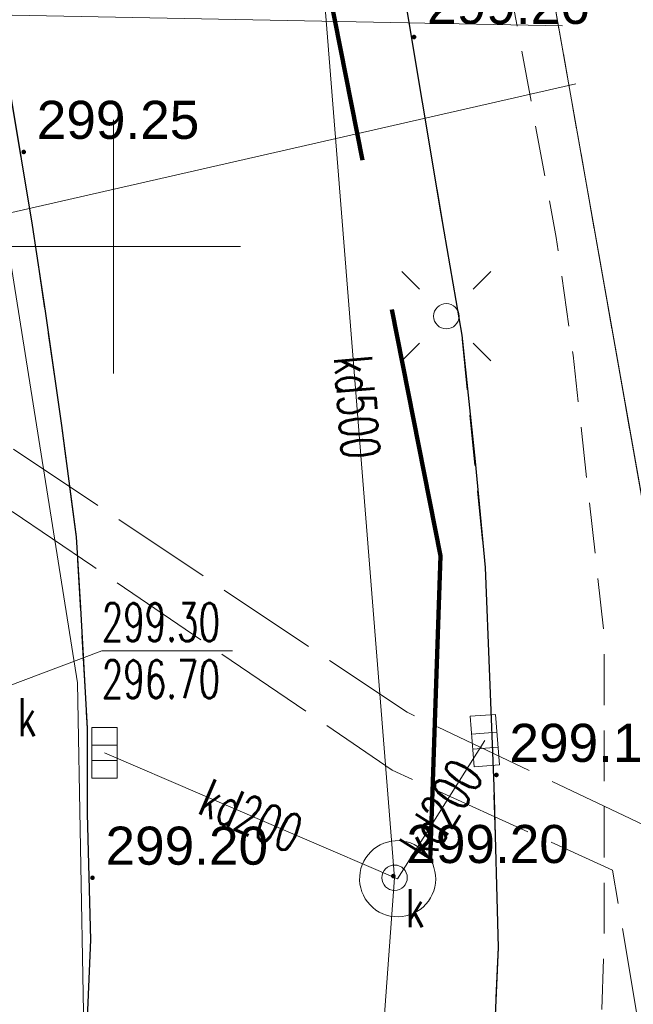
# Model space of a CAD drawing. Header units: metres. Extents: x 6567444 to 13135881, y 5574237 to 11149086.
# Tile 67 of 212: x 6567948 to 6567960, y 5574435 to 5574454. Entities that reach past the tile are written whole.
import ezdxf
from ezdxf.enums import TextEntityAlignment as Align

# ---------------------------------------------------------------- set-up
doc = ezdxf.new("R2010")
doc.units = ezdxf.units.M
for name, pattern in [('_MDCP$0$2.0_1.0', [3, 2, -1]), ('_MDCP$0$L_0_03', [1, 0.5, -0.5]), ('_MDCP$0$L_0_04', [1.5, 1, -0.5]), ('_MDCP$0$L_2_50', [2.5, 2, -0.5]), ('GE.I.6640.1.468.2024_MDCP_dodatkowe pomiary_12.03.2026$0$2.0_1.0', [3, 2, -1]), ('GE.I.6640.1.468.2024_MDCP_dodatkowe pomiary_12.03.2026$0$L_0_03', [1, 0.5, -0.5]), ('GE.I.6640.1.468.2024_MDCP_dodatkowe pomiary_12.03.2026$0$L_0_04', [1.5, 1, -0.5]), ('GE.I.6640.1.468.2024_MDCP_dodatkowe pomiary_12.03.2026$0$L_2_50', [2.5, 2, -0.5])]:
    doc.linetypes.add(name, pattern=pattern)
for name, color, linetype, lineweight in [('_MDCP$0$EGB_DzialkaEwidencyjna', 7, 'Continuous', 18), ('_MDCP$0$EGB_Klasouzytek', 92, 'Continuous', 18), ('_MDCP$0$EGB_KonturUzytkuGruntowego', 92, 'Continuous', 18), ('_MDCP$0$GES_InneUrzadzeniaTowarzyszace', 7, 'Continuous', 18), ('_MDCP$0$GES_InneUrzadzeniaTowarzyszace_P', 7, 'Continuous', 18), ('_MDCP$0$GES_PrzewodElektroenergetyczny_Projektowany', 7, 'Continuous', 18), ('_MDCP$0$GES_Rzedna', 7, 'Continuous', 18), ('_MDCP$0$GES_UrzadzeniaSiecElektroenergetyczna_P', 7, 'Continuous', 18), ('_MDCP$0$GES_UrzadzeniaSiecKanalizacyjna_P', 7, 'Continuous', 18), ('_MDCP$0$OT_Komunikacja', 7, 'Continuous', 18), ('_MDCP$0$OTRS', 7, 'Continuous', 13), ('_MDCP$0$OTRS_O', 7, 'Continuous', 20), ('_MDCP$0$Z_ZAKRES', 214, 'Continuous', 90), ('_MDCP$1$GES_PrzewodKanalizacyjny', 36, 'Continuous', 18), ('_MDCP$1$GES_PrzewodWodociagowy', 5, 'Continuous', 18), ('_MDCP$1$PARSI', 7, 'Continuous', 20), ('GE.I.6640.1.468.2024_MDCP_dodatkowe pomiary_12.03.2026$0$EGB_DzialkaEwidencyjna', 7, 'Continuous', 18), ('GE.I.6640.1.468.2024_MDCP_dodatkowe pomiary_12.03.2026$0$EGB_Klasouzytek', 92, 'Continuous', 18), ('GE.I.6640.1.468.2024_MDCP_dodatkowe pomiary_12.03.2026$0$EGB_KonturUzytkuGruntowego', 92, 'Continuous', 18), ('GE.I.6640.1.468.2024_MDCP_dodatkowe pomiary_12.03.2026$0$GES_InneUrzadzeniaTowarzyszace', 7, 'Continuous', 18), ('GE.I.6640.1.468.2024_MDCP_dodatkowe pomiary_12.03.2026$0$GES_InneUrzadzeniaTowarzyszace_P', 7, 'Continuous', 18), ('GE.I.6640.1.468.2024_MDCP_dodatkowe pomiary_12.03.2026$0$GES_PrzewodElektroenergetyczny_Projektowany', 7, 'Continuous', 18), ('GE.I.6640.1.468.2024_MDCP_dodatkowe pomiary_12.03.2026$0$GES_PrzewodKanalizacyjny', 36, 'Continuous', 18), ('GE.I.6640.1.468.2024_MDCP_dodatkowe pomiary_12.03.2026$0$GES_PrzewodWodociagowy', 5, 'Continuous', 18), ('GE.I.6640.1.468.2024_MDCP_dodatkowe pomiary_12.03.2026$0$GES_Rzedna', 7, 'Continuous', 18), ('GE.I.6640.1.468.2024_MDCP_dodatkowe pomiary_12.03.2026$0$GES_UrzadzeniaSiecElektroenergetyczna_P', 7, 'Continuous', 18), ('GE.I.6640.1.468.2024_MDCP_dodatkowe pomiary_12.03.2026$0$GES_UrzadzeniaSiecKanalizacyjna_P', 7, 'Continuous', 18), ('GE.I.6640.1.468.2024_MDCP_dodatkowe pomiary_12.03.2026$0$OT_Komunikacja', 7, 'Continuous', 18), ('GE.I.6640.1.468.2024_MDCP_dodatkowe pomiary_12.03.2026$0$OTRS', 7, 'Continuous', 13), ('GE.I.6640.1.468.2024_MDCP_dodatkowe pomiary_12.03.2026$0$OTRS_O', 7, 'Continuous', 20), ('GE.I.6640.1.468.2024_MDCP_dodatkowe pomiary_12.03.2026$0$PARSI', 7, 'Continuous', 20), ('GE.I.6640.1.468.2024_MDCP_dodatkowe pomiary_12.03.2026$0$Z_ZAKRES', 214, 'Continuous', 90)]:
    doc.layers.add(name, color=color, linetype=linetype, lineweight=lineweight)
doc.styles.add('_MDCP$0$BDOT', font='arial.ttf', dxfattribs={"width": 0.9})
doc.styles.add('_MDCP$0$STANDARD', font='simplex.shx')
doc.styles.add('GE.I.6640.1.468.2024_MDCP_dodatkowe pomiary_12.03.2026$0$BDOT', font='arial.ttf', dxfattribs={"width": 0.9})
doc.styles.add('GE.I.6640.1.468.2024_MDCP_dodatkowe pomiary_12.03.2026$0$STANDARD', font='simplex.shx')

# ---------------------------------------------------------------- blocks, each defined once
blk = doc.blocks.new('_MDCP$0$other_SUPW_O')
at = {"color": 0, "linetype": 'Continuous', "lineweight": 18}
blk.add_circle((0, 0), 0.5, dxfattribs=at)
blk = doc.blocks.new('_MDCP$0$other_SUEO')
at = {"color": 0, "linetype": 'Continuous', "lineweight": 18, "flags": 128}
for points in [[(-1.06, 1.06), (-1.76, 1.76)], [(1.76, 1.76), (1.06, 1.06)], [(-1.74, -1.74), (-1.06, -1.06)], [(1.06, -1.06), (1.76, -1.76)]]:
    blk.add_lwpolyline(points, dxfattribs=at)
at = {"color": 0, "linetype": 'Continuous', "lineweight": 18}
blk.add_circle((0, 0), 0.5, dxfattribs=at)
blk = doc.blocks.new('_MDCP$0$other_SUKK')
at = {"color": 0, "linetype": 'Continuous', "lineweight": 18, "flags": 128}
blk.add_lwpolyline([(1, 0.5), (1, -0.5), (-1, -0.5), (-1, 0.5), (1, 0.5)], close=True, dxfattribs=at)
for points in [[(-0.3, 0.5), (-0.3, -0.5)], [(0.3, 0.5), (0.3, -0.5)]]:
    blk.add_lwpolyline(points, dxfattribs=at)
blk = doc.blocks.new('_MDCP$0$OTRS')
at = {"layer": '_MDCP$0$OTRS', "color": 0, "lineweight": -3, "const_width": 0.09}
blk.add_lwpolyline([(-0.045, 0, 1), (0.045, 0, 1)], format="xyb", close=True, dxfattribs=at)
at = {"layer": '_MDCP$0$OTRS_O', "color": 0, "style": '_MDCP$0$BDOT'}
blk.add_attdef('RZEDNA', (0.514, 0.515), '', height=1.5, dxfattribs=at)
blk = doc.blocks.new('_MDCP$1$mzsk')
at = {"layer": '_MDCP$1$PARSI', "color": 0}
for p, q in [((0, -5), (0, 5)), ((5, 0), (-5, 0))]:
    blk.add_line(p, q, dxfattribs=at)
blk = doc.blocks.new('_MDCP')
at = {"layer": '_MDCP$0$EGB_DzialkaEwidencyjna', "linetype": 'CONTINUOUS', "lineweight": 18}
for p, q in [((6567870.09, 5574563.29), (6567937.22, 5574576.21)), ((6567937.22, 5574576.21), (6567953.2, 5574485.85)), ((6567921.55, 5574569.11), (6567849.51, 5574552.26)), ((6567946.41, 5574443.1), (6567921.55, 5574569.11)), ((6567848.19, 5574557.83), (6567870.09, 5574563.29)), ((6567849.51, 5574552.26), (6567848.19, 5574557.83)), ((6567953.2, 5574485.85), (6567954.34, 5574479.4)), ((6567954.34, 5574479.4), (6567964.63, 5574421.22)), ((6567945.87, 5574426.93), (6567946.41, 5574443.1)), ((6567941.78, 5574411.28), (6567945.87, 5574426.93)), ((6567964.63, 5574421.22), (6567961.98, 5574385.01)), ((6567926.87, 5574389.48), (6567941.78, 5574411.28)), ((6567903.73, 5574376.76), (6567926.87, 5574389.48)), ((6567961.98, 5574385.01), (6567940.38, 5574379.35)), ((6567940.38, 5574379.35), (6567927.03, 5574350.99)), ((6567864.17, 5574367.81), (6567903.73, 5574376.76)), ((6567869.98, 5574345.11), (6567864.17, 5574367.81)), ((6567921.32, 5574359.06), (6567869.98, 5574345.11)), ((6567923.464, 5574348.631), (6567921.32, 5574359.06)), ((6567927.03, 5574350.99), (6567923.464, 5574348.631))]:
    blk.add_line(p, q, dxfattribs=at)
at = {"layer": '_MDCP$0$EGB_Klasouzytek', "lineweight": 18}
blk.add_lwpolyline([(6567937.22, 5574576.21), (6567953.2, 5574485.85), (6567954.34, 5574479.4), (6567964.63, 5574421.22), (6567961.98, 5574385.01), (6567940.38, 5574379.35), (6567928.595, 5574354.314)], dxfattribs=at)
at = {"layer": '_MDCP$0$EGB_KonturUzytkuGruntowego', "linetype": '_MDCP$0$L_0_03', "lineweight": 18}
blk.add_lwpolyline([(6567953.2, 5574485.85), (6567954.34, 5574479.4), (6567964.63, 5574421.22), (6567961.98, 5574385.01), (6567940.38, 5574379.35), (6567928.595, 5574354.314)], dxfattribs=at)
at = {"layer": '_MDCP$0$GES_InneUrzadzeniaTowarzyszace', "color": 36, "linetype": 'Continuous', "lineweight": 18, "flags": 128}
blk.add_lwpolyline([(6567955.532, 5574436.803), (6567955.456, 5574436.814), (6567955.381, 5574436.833), (6567955.308, 5574436.859), (6567955.239, 5574436.893), (6567955.173, 5574436.934), (6567955.112, 5574436.981), (6567955.056, 5574437.034), (6567955.006, 5574437.092), (6567954.962, 5574437.156), (6567954.925, 5574437.224), (6567954.895, 5574437.295), (6567954.872, 5574437.369), (6567954.858, 5574437.444), (6567954.851, 5574437.521), (6567954.852, 5574437.599), (6567954.861, 5574437.675), (6567954.877, 5574437.751), (6567954.902, 5574437.824), (6567954.934, 5574437.894), (6567954.972, 5574437.961), (6567955.018, 5574438.023), (6567955.07, 5574438.081), (6567955.127, 5574438.132), (6567955.189, 5574438.178), (6567955.256, 5574438.217), (6567955.326, 5574438.249), (6567955.4, 5574438.273), (6567955.475, 5574438.29), (6567955.552, 5574438.299), (6567955.629, 5574438.3), (6567955.706, 5574438.293), (6567955.782, 5574438.278), (6567955.856, 5574438.255), (6567955.927, 5574438.225), (6567955.994, 5574438.188), (6567956.058, 5574438.144), (6567956.117, 5574438.094), (6567956.17, 5574438.038), (6567956.217, 5574437.977), (6567956.257, 5574437.911), (6567956.291, 5574437.842), (6567956.317, 5574437.769), (6567956.336, 5574437.694), (6567956.347, 5574437.618), (6567956.35, 5574437.541), (6567956.345, 5574437.464), (6567956.332, 5574437.387), (6567956.311, 5574437.313), (6567956.283, 5574437.241), (6567956.248, 5574437.172), (6567956.206, 5574437.108), (6567956.157, 5574437.048), (6567956.102, 5574436.993), (6567956.042, 5574436.945), (6567955.978, 5574436.902), (6567955.909, 5574436.867), (6567955.837, 5574436.839), (6567955.763, 5574436.818), (6567955.687, 5574436.805), (6567955.61, 5574436.8)], close=True, dxfattribs=at)
at = {"layer": '_MDCP$0$GES_PrzewodElektroenergetyczny_Projektowany', "color": 1, "linetype": '_MDCP$0$L_2_50', "lineweight": 18, "flags": 128}
for points in [[(6567968.757, 5574418.447), (6567965.79, 5574417.788), (6567964.269, 5574419.682), (6567962.444, 5574428.423), (6567960.927, 5574438.382), (6567955.785, 5574440.828), (6567943.735, 5574448.879), (6567937.061, 5574453.287), (6567929.241, 5574458.206), (6567924.301, 5574460.739), (6567918.598, 5574463.02), (6567911.377, 5574464.921), (6567904.643, 5574465.783), (6567895.738, 5574466.364), (6567887.791, 5574468.949), (6567886.282, 5574470.192), (6567885.356, 5574472.785), (6567880.925, 5574493.141), (6567879.016, 5574496.438), (6567878.444, 5574499.11), (6567874.34, 5574499.268), (6567872.908, 5574505.876), (6567870.567, 5574509.67), (6567868.305, 5574511.329), (6567862.172, 5574511.906), (6567852.994, 5574510.772), (6567850.203, 5574522.019), (6567848.1, 5574529.505), (6567843.148, 5574549.062), (6567840.304, 5574561.676)], [(6567969.013, 5574417.508), (6567965.67, 5574416.775), (6567965.136, 5574416.988), (6567963.338, 5574419.374), (6567961.4, 5574428.408), (6567959.839, 5574437.722), (6567955.495, 5574439.686), (6567949.589, 5574443.706), (6567943.221, 5574448.01), (6567937.351, 5574451.781), (6567931.445, 5574455.553), (6567928.35, 5574457.367), (6567924.259, 5574459.573), (6567918.175, 5574462.063), (6567911.487, 5574463.842), (6567904.656, 5574464.624), (6567895.691, 5574465.123), (6567890.711, 5574466.83), (6567887.509, 5574467.826), (6567885.41, 5574469.356), (6567884.058, 5574472.665), (6567883.631, 5574475.084), (6567882.172, 5574482.199), (6567880.002, 5574492.125), (6567879.789, 5574492.837), (6567878.117, 5574495.647), (6567877.606, 5574498.034), (6567873.799, 5574498.12), (6567873.492, 5574498.529), (6567871.962, 5574505.181), (6567869.85, 5574508.829), (6567867.823, 5574510.339), (6567862.143, 5574510.874), (6567852.516, 5574509.777), (6567850.708, 5574516.687), (6567849.134, 5574522.547)]]:
    blk.add_lwpolyline(points, dxfattribs=at)
at = {"layer": '_MDCP$0$GES_Rzedna', "color": 7, "linetype": 'Continuous', "lineweight": 13, "flags": 128}
blk.add_lwpolyline([(6567952.344, 5574442.041), (6567949.766, 5574442.041), (6567947.87, 5574441.32)], dxfattribs=at)
at = {"layer": '_MDCP$0$OT_Komunikacja', "color": 7, "linetype": 'Continuous', "lineweight": 25, "flags": 128}
for points in [[(6567955.717, 5574455.051), (6567956.455, 5574450.647), (6567956.865, 5574448.256), (6567957.127, 5574445.77), (6567957.326, 5574443.683), (6567957.494, 5574439.375), (6567957.584, 5574436.196), (6567957.448, 5574433.219), (6567957.291, 5574430.461), (6567957.102, 5574428.646), (6567956.882, 5574426.779), (6567956.525, 5574424.251), (6567956.001, 5574421.378), (6567955.634, 5574419.668), (6567954.863, 5574416.361), (6567954.391, 5574414.651)], [(6567947.515, 5574455.698), (6567948.396, 5574450.424), (6567948.648, 5574448.732), (6567948.975, 5574446.476), (6567949.265, 5574444.281), (6567949.349, 5574442.886), (6567949.478, 5574440.508), (6567949.478, 5574438.827), (6567949.548, 5574436.345), (6567949.466, 5574434.494), (6567949.331, 5574431.506), (6567949.013, 5574428.567), (6567948.397, 5574424.452), (6567947.845, 5574421.592), (6567946.958, 5574417.848), (6567946.194, 5574415.206), (6567944.955, 5574411.463)]]:
    blk.add_lwpolyline(points, dxfattribs=at)
at = {"layer": '_MDCP$0$OT_Komunikacja', "color": 7, "linetype": '_MDCP$0$L_0_04', "lineweight": 18, "flags": 128}
for points in [[(6567947.515, 5574455.698), (6567948.396, 5574450.424), (6567948.648, 5574448.732), (6567948.975, 5574446.476), (6567949.265, 5574444.281), (6567949.478, 5574440.508), (6567949.478, 5574438.827), (6567949.548, 5574436.345), (6567949.466, 5574434.494), (6567949.331, 5574431.506), (6567949.013, 5574428.567), (6567948.397, 5574424.452), (6567947.845, 5574421.592), (6567946.958, 5574417.848), (6567946.194, 5574415.206), (6567944.955, 5574411.463), (6567944.22, 5574409.565), (6567943.335, 5574407.431), (6567941.896, 5574404.446), (6567940.723, 5574402.331), (6567939.781, 5574400.677), (6567938.516, 5574398.665), (6567936.744, 5574396.084), (6567934.465, 5574393.243), (6567932.327, 5574390.844), (6567928.971, 5574387.543), (6567926.7, 5574385.54), (6567925.032, 5574384.195), (6567923.337, 5574382.935), (6567920.797, 5574381.179), (6567917.606, 5574379.366), (6567914.527, 5574377.737), (6567911.816, 5574376.502), (6567909.558, 5574375.579), (6567907.269, 5574374.816), (6567903.606, 5574373.672), (6567899.382, 5574372.528), (6567894.891, 5574371.274), (6567878.894, 5574366.917), (6567867.949, 5574363.87), (6567863.154, 5574362.61), (6567857.11, 5574361.35), (6567856.863, 5574364.456), (6567856.582, 5574368.039), (6567856.09, 5574372.83), (6567857, 5574372.9), (6567856.31, 5574378.9), (6567855.79, 5574382.87), (6567855.18, 5574386.83), (6567854.51, 5574390.76), (6567853.78, 5574394.71), (6567853.05, 5574398.63), (6567852.19, 5574402.6), (6567849.76, 5574413.26), (6567849.89, 5574414.22), (6567851.83, 5574414.67), (6567851.37, 5574416.66), (6567854.58, 5574417.42), (6567850.88, 5574432.39), (6567845.96, 5574431.22), (6567840.92, 5574450.67), (6567838.96, 5574456.25), (6567831.07, 5574490.06), (6567830.27, 5574495.98), (6567829, 5574501.83), (6567827.92, 5574506.7), (6567826.86, 5574511.56), (6567826.08, 5574515.52), (6567825.4, 5574519.47), (6567824.95, 5574522.44), (6567824.5, 5574526.43), (6567824.25, 5574529.43), (6567824.08, 5574532.42), (6567824.01, 5574536.4), (6567824.25, 5574539.41), (6567825.44, 5574545.29), (6567826.09, 5574547.18), (6567826.92, 5574548.98), (6567827.87, 5574550.71), (6567829, 5574552.37), (6567849.24, 5574556.86), (6567847.84, 5574562.43), (6567850.42, 5574563.07), (6567851, 5574562.82), (6567857.08, 5574558.64), (6567878.36, 5574563.51), (6567907.32, 5574570.28), (6567907.73, 5574567.88), (6567878.94, 5574561.2), (6567857.62, 5574556.33), (6567833.07, 5574550.68), (6567832.17, 5574550.48), (6567830.79, 5574549.8), (6567829.67, 5574548.79), (6567828.68, 5574547.02), (6567827.68, 5574544.22), (6567827.06, 5574541.37), (6567826.61, 5574538.33), (6567826.47, 5574535.3), (6567826.62, 5574531.27), (6567826.93, 5574527.32), (6567827.29, 5574523.8), (6567827.81, 5574520.34), (6567828.64, 5574515.44), (6567829.22, 5574512.47), (6567831.34, 5574502.7), (6567832, 5574502.04), (6567832.86, 5574501.86), (6567835.48, 5574490.39), (6567838.69, 5574476.72), (6567840.94, 5574477.22), (6567842.1, 5574472.29), (6567839.84, 5574471.76), (6567843.24, 5574457.14), (6567846.41, 5574443.89), (6567846.82, 5574442.27), (6567847.04, 5574441.61), (6567847.42, 5574441.08), (6567847.97, 5574440.71), (6567848.63, 5574440.56), (6567849.32, 5574440.61), (6567851.19, 5574441.04), (6567854.02, 5574429.39), (6567857.72, 5574414.07), (6567855.38, 5574413.53), (6567854.43, 5574412.7), (6567853.63, 5574411.68), (6567853.17, 5574410.72), (6567853.12, 5574409.71), (6567854.26, 5574404.84), (6567855.51, 5574399), (6567857.01, 5574391.2), (6567857.79, 5574386.18), (6567858.35, 5574382.21), (6567859.02, 5574377.27), (6567859.909, 5574368.887), (6567860.055, 5574367.78), (6567860.402, 5574366.895), (6567861.348, 5574365.757), (6567862.743, 5574365.112), (6567863.812, 5574364.983), (6567864.873, 5574365.082), (6567875.385, 5574368.045), (6567887.169, 5574371.344), (6567894.86, 5574373.433), (6567904.193, 5574375.979), (6567909.986, 5574377.842), (6567913.714, 5574379.575), (6567916.29, 5574380.93), (6567919.833, 5574382.929), (6567921.94, 5574384.465), (6567924.837, 5574386.597), (6567926.974, 5574388.488), (6567928.91, 5574390.273), (6567932.797, 5574394.443), (6567936.263, 5574399.014), (6567938.789, 5574403.047), (6567940.719, 5574406.619), (6567942.6, 5574410.97), (6567944.237, 5574415.951), (6567945.095, 5574418.932), (6567946.005, 5574422.667), (6567946.916, 5574428.255), (6567947.357, 5574433.537), (6567947.446, 5574438.626), (6567947.184, 5574444.294), (6567946.685, 5574448.233), (6567946.054, 5574452.175), (6567945.029, 5574458.386), (6567942.856, 5574469.729), (6567945.871, 5574465.435)], [(6567954.89, 5574468.512), (6567956.089, 5574463.26), (6567957.252, 5574458.143), (6567957.794, 5574455.218), (6567958.727, 5574450.183), (6567959.058, 5574447.861), (6567959.67, 5574442.376), (6567959.67, 5574436.486), (6567959.545, 5574431.99), (6567959.099, 5574427.014), (6567958.044, 5574420.969), (6567957.324, 5574417.445), (6567956.07, 5574412.854), (6567954.526, 5574407.996), (6567952.42, 5574402.809), (6567950.598, 5574398.897), (6567948.007, 5574394.119), (6567947.234, 5574392.908), (6567943.824, 5574387.695), (6567941.21, 5574384.2), (6567938.511, 5574380.967), (6567935.556, 5574377.712), (6567933.248, 5574375.394), (6567930.983, 5574373.286), (6567929, 5574371.503), (6567927.008, 5574369.919), (6567923.991, 5574367.643), (6567920.708, 5574365.356), (6567918.61, 5574364.087), (6567916.996, 5574363.184), (6567918.799, 5574366.142), (6567919.163, 5574366.875), (6567920.178, 5574367.514), (6567924.721, 5574370.845), (6567927.159, 5574372.769), (6567929.626, 5574374.868), (6567932.034, 5574377.144), (6567934.651, 5574379.867), (6567936.766, 5574382.158), (6567938.499, 5574384.155), (6567939.717, 5574385.726), (6567941.714, 5574388.428), (6567943.667, 5574391.188), (6567945.062, 5574393.494), (6567946.829, 5574396.401), (6567947.856, 5574398.247), (6567949.105, 5574400.712), (6567950.226, 5574403.154), (6567951.475, 5574406.082), (6567953.08, 5574410.424), (6567953.824, 5574412.7), (6567954.863, 5574416.361), (6567955.634, 5574419.668), (6567956.001, 5574421.378), (6567956.525, 5574424.251), (6567956.882, 5574426.779), (6567957.102, 5574428.646), (6567957.291, 5574430.461), (6567957.448, 5574433.219), (6567957.584, 5574436.196), (6567957.494, 5574439.375), (6567957.326, 5574443.683), (6567956.865, 5574448.256), (6567955.717, 5574455.051), (6567954.618, 5574460.152), (6567953.982, 5574463.046), (6567953.196, 5574466.527), (6567952.865, 5574468.02), (6567953.104, 5574468.962), (6567953.7, 5574470.618), (6567954.406, 5574471.956), (6567954.979, 5574472.711), (6567955.47, 5574473.02), (6567955.795, 5574470.584)]]:
    blk.add_lwpolyline(points, close=True, dxfattribs=at)
at = {"layer": '_MDCP$0$Z_ZAKRES', "linetype": '_MDCP$0$2.0_1.0', "lineweight": 140, "ltscale": 3}
blk.add_lwpolyline([(6567820.407, 5574555.719), (6567847.232, 5574561.997), (6567929.356, 5574581.206), (6567956.443, 5574443.911), (6567955.827, 5574425.481), (6567951.015, 5574407.07), (6567933.777, 5574381.866), (6567907.312, 5574367.318), (6567855.739, 5574355.65), (6567852.582, 5574378.747), (6567848.105, 5574411.572), (6567841.693, 5574438.994), (6567818.946, 5574517.253)], close=True, dxfattribs=at)
at = {"layer": '_MDCP$1$GES_PrzewodKanalizacyjny', "color": 36, "linetype": 'Continuous', "lineweight": 18, "flags": 128}
for points in [[(6567955.54, 5574437.57), (6567954.06, 5574456.11)], [(6567957.32, 5574440.27), (6567955.6, 5574437.55)], [(6567949.82, 5574440.03), (6567955.6, 5574437.55)], [(6567954.89, 5574428.69), (6567955.54, 5574437.57)]]:
    blk.add_lwpolyline(points, dxfattribs=at)
at = {"layer": '_MDCP$1$GES_PrzewodWodociagowy', "color": 5, "linetype": 'Continuous', "lineweight": 18, "flags": 128}
for points in [[(6567864.76, 5574364.5), (6567865.26, 5574364.62), (6567879.87, 5574368.83), (6567891.58, 5574371.22), (6567903.6, 5574374.16), (6567920.8, 5574381.71), (6567923.69, 5574383.53), (6567926.2, 5574385.12), (6567936.27, 5574396.34), (6567944.17, 5574409.92), (6567946.48, 5574417.99), (6567947.71, 5574422.27), (6567948.92, 5574431.23), (6567949.41, 5574434.92), (6567949.29, 5574441.41), (6567946.5, 5574458.89), (6567955.88, 5574460.77), (6567952.53, 5574481.02), (6567952.22, 5574482.27), (6567948.28, 5574498.02), (6567947.93, 5574497.92), (6567937.17, 5574495.79)], [(6567864.76, 5574364.5), (6567865.26, 5574364.62), (6567879.87, 5574368.83), (6567891.58, 5574371.22), (6567903.6, 5574374.16), (6567920.8, 5574381.71), (6567923.69, 5574383.53), (6567926.2, 5574385.12), (6567936.27, 5574396.34), (6567944.17, 5574409.92), (6567946.48, 5574417.99), (6567947.71, 5574422.27), (6567948.92, 5574431.23), (6567949.41, 5574434.92), (6567949.29, 5574441.41), (6567946.5, 5574458.89), (6567955.88, 5574460.77), (6567952.53, 5574481.02), (6567952.22, 5574482.27), (6567948.28, 5574498.02), (6567947.93, 5574497.92), (6567937.17, 5574495.79)], [(6567911.585, 5574448.06), (6567940.177, 5574448.89), (6567959.112, 5574453.209)]]:
    blk.add_lwpolyline(points, dxfattribs=at)
at = {"layer": '_MDCP$1$GES_PrzewodWodociagowy', "color": 5, "linetype": 'Continuous', "lineweight": 18}
blk.add_lwpolyline([(6567818.054, 5574440.375), (6567892.06, 5574455.65), (6567958.853, 5574454.349)], dxfattribs=at)
at = {"layer": '_MDCP$0$GES_InneUrzadzeniaTowarzyszace_P', "linetype": 'Continuous', "xscale": 0.5, "yscale": 0.5, "zscale": 0.5}
blk.add_blockref('_MDCP$0$other_SUPW_O', (6567955.54, 5574437.57), dxfattribs=at)
at = {"layer": '_MDCP$0$GES_UrzadzeniaSiecElektroenergetyczna_P', "linetype": 'Continuous', "xscale": 0.5, "yscale": 0.5, "zscale": 0.5}
blk.add_blockref('_MDCP$0$other_SUEO', (6567956.56, 5574448.63), dxfattribs=at)
at = {"layer": '_MDCP$0$GES_UrzadzeniaSiecKanalizacyjna_P', "color": 36, "linetype": 'Continuous', "xscale": 0.5, "yscale": 0.5, "zscale": 0.5}
for p, rotation in [((6567957.32, 5574440.27), 94.37843984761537), ((6567949.82, 5574440.03), 270)]:
    blk.add_blockref('_MDCP$0$other_SUKK', p, dxfattribs=dict(at, rotation=rotation))
at = {"layer": '_MDCP$0$OTRS', "xscale": 0.5, "yscale": 0.5, "zscale": 0.5}
for p, values in [((6567955.925, 5574454.129, 299.263), {'RZEDNA': '299.26'}), ((6567948.229, 5574451.865, 299.249), {'RZEDNA': '299.25'}), ((6567957.548, 5574439.594, 299.188), {'RZEDNA': '299.19'}), ((6567949.584, 5574437.569, 299.2), {'RZEDNA': '299.20'}), ((6567955.515, 5574437.602, 299.201), {'RZEDNA': '299.20'})]:
    blk.add_blockref('_MDCP$0$OTRS', p, dxfattribs=at).add_auto_attribs(values)
at = {"layer": '_MDCP$1$PARSI', "xscale": 0.5, "yscale": 0.5, "zscale": 0.5, "rotation": 1.16962990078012e-09}
blk.add_blockref('_MDCP$1$mzsk', (6567950, 5574450), dxfattribs=at)
at = {"layer": '_MDCP$0$GES_InneUrzadzeniaTowarzyszace_P', "color": 7, "lineweight": 15, "style": '_MDCP$0$STANDARD', "width": 0.66}
for p in [(6567948.115, 5574441.105), (6567955.765, 5574437.345)]:
    blk.add_text('k', height=0.75, dxfattribs=at).set_placement(p, align=Align.TOP_LEFT)
at = {"layer": '_MDCP$0$GES_Rzedna', "color": 36, "lineweight": 15, "style": '_MDCP$0$STANDARD', "width": 0.66}
for s, p in [('299.30', (6567949.766, 5574442.979)), ('296.70', (6567949.766, 5574441.854))]:
    blk.add_text(s, height=0.75, dxfattribs=at).set_placement(p, align=Align.TOP_LEFT)
at = {"layer": '_MDCP$1$GES_PrzewodKanalizacyjny', "color": 36, "lineweight": 15, "style": '_MDCP$0$STANDARD', "width": 0.66}
for s, rotation, p in [('kd500', -85.4, (6567954.8, 5574446.84)), ('kd200', -302.3, (6567956.46, 5574438.91)), ('kd200', -23.2, (6567952.71, 5574438.79))]:
    blk.add_text(s, height=0.75, rotation=rotation, dxfattribs=at).set_placement(p, align=Align.MIDDLE_CENTER)
blk = doc.blocks.new('GE.I.6640.1.468.2024_MDCP_dodatkowe pomiary_12.03.2026$0$other_SUPW_O')
at = {"color": 0, "linetype": 'Continuous', "lineweight": 18}
blk.add_circle((0, 0), 0.5, dxfattribs=at)
blk = doc.blocks.new('GE.I.6640.1.468.2024_MDCP_dodatkowe pomiary_12.03.2026$0$other_SUEO')
at = {"color": 0, "linetype": 'Continuous', "lineweight": 18, "flags": 128}
for points in [[(-1.06, 1.06), (-1.76, 1.76)], [(1.76, 1.76), (1.06, 1.06)], [(-1.74, -1.74), (-1.06, -1.06)], [(1.06, -1.06), (1.76, -1.76)]]:
    blk.add_lwpolyline(points, dxfattribs=at)
at = {"color": 0, "linetype": 'Continuous', "lineweight": 18}
blk.add_circle((0, 0), 0.5, dxfattribs=at)
blk = doc.blocks.new('GE.I.6640.1.468.2024_MDCP_dodatkowe pomiary_12.03.2026$0$other_SUKK')
at = {"color": 0, "linetype": 'Continuous', "lineweight": 18, "flags": 128}
blk.add_lwpolyline([(1, 0.5), (1, -0.5), (-1, -0.5), (-1, 0.5), (1, 0.5)], close=True, dxfattribs=at)
for points in [[(-0.3, 0.5), (-0.3, -0.5)], [(0.3, 0.5), (0.3, -0.5)]]:
    blk.add_lwpolyline(points, dxfattribs=at)
blk = doc.blocks.new('GE.I.6640.1.468.2024_MDCP_dodatkowe pomiary_12.03.2026$0$OTRS')
at = {"layer": 'GE.I.6640.1.468.2024_MDCP_dodatkowe pomiary_12.03.2026$0$OTRS', "color": 0, "lineweight": -3, "const_width": 0.09}
blk.add_lwpolyline([(-0.045, 0, 1), (0.045, 0, 1)], format="xyb", close=True, dxfattribs=at)
at = {"layer": 'GE.I.6640.1.468.2024_MDCP_dodatkowe pomiary_12.03.2026$0$OTRS_O', "color": 0, "style": 'GE.I.6640.1.468.2024_MDCP_dodatkowe pomiary_12.03.2026$0$BDOT'}
blk.add_attdef('RZEDNA', (0.514, 0.515), '', height=1.5, dxfattribs=at)
blk = doc.blocks.new('GE.I.6640.1.468.2024_MDCP_dodatkowe pomiary_12.03.2026$0$mzsk')
at = {"layer": 'GE.I.6640.1.468.2024_MDCP_dodatkowe pomiary_12.03.2026$0$PARSI', "color": 0}
for p, q in [((0, -5), (0, 5)), ((5, 0), (-5, 0))]:
    blk.add_line(p, q, dxfattribs=at)
blk = doc.blocks.new('GE.I.6640.1.468.2024_MDCP_dodatkowe pomiary_12.03.2026')
at = {"layer": 'GE.I.6640.1.468.2024_MDCP_dodatkowe pomiary_12.03.2026$0$EGB_DzialkaEwidencyjna', "linetype": 'CONTINUOUS', "lineweight": 18}
for p, q in [((6567870.09, 5574563.29), (6567937.22, 5574576.21)), ((6567937.22, 5574576.21), (6567953.2, 5574485.85)), ((6567921.55, 5574569.11), (6567849.51, 5574552.26)), ((6567946.41, 5574443.1), (6567921.55, 5574569.11)), ((6567848.19, 5574557.83), (6567870.09, 5574563.29)), ((6567849.51, 5574552.26), (6567848.19, 5574557.83)), ((6567953.2, 5574485.85), (6567954.34, 5574479.4)), ((6567954.34, 5574479.4), (6567964.63, 5574421.22)), ((6567945.87, 5574426.93), (6567946.41, 5574443.1)), ((6567941.78, 5574411.28), (6567945.87, 5574426.93)), ((6567964.63, 5574421.22), (6567961.98, 5574385.01)), ((6567926.87, 5574389.48), (6567941.78, 5574411.28)), ((6567903.73, 5574376.76), (6567926.87, 5574389.48)), ((6567961.98, 5574385.01), (6567940.38, 5574379.35)), ((6567940.38, 5574379.35), (6567927.03, 5574350.99)), ((6567864.17, 5574367.81), (6567903.73, 5574376.76)), ((6567869.98, 5574345.11), (6567864.17, 5574367.81)), ((6567921.32, 5574359.06), (6567869.98, 5574345.11)), ((6567923.464, 5574348.631), (6567921.32, 5574359.06)), ((6567927.03, 5574350.99), (6567923.464, 5574348.631))]:
    blk.add_line(p, q, dxfattribs=at)
at = {"layer": 'GE.I.6640.1.468.2024_MDCP_dodatkowe pomiary_12.03.2026$0$EGB_Klasouzytek', "lineweight": 18}
blk.add_lwpolyline([(6567937.22, 5574576.21), (6567953.2, 5574485.85), (6567954.34, 5574479.4), (6567964.63, 5574421.22), (6567961.98, 5574385.01), (6567940.38, 5574379.35), (6567928.595, 5574354.314)], dxfattribs=at)
at = {"layer": 'GE.I.6640.1.468.2024_MDCP_dodatkowe pomiary_12.03.2026$0$EGB_KonturUzytkuGruntowego', "linetype": 'GE.I.6640.1.468.2024_MDCP_dodatkowe pomiary_12.03.2026$0$L_0_03', "lineweight": 18}
blk.add_lwpolyline([(6567953.2, 5574485.85), (6567954.34, 5574479.4), (6567964.63, 5574421.22), (6567961.98, 5574385.01), (6567940.38, 5574379.35), (6567928.595, 5574354.314)], dxfattribs=at)
at = {"layer": 'GE.I.6640.1.468.2024_MDCP_dodatkowe pomiary_12.03.2026$0$GES_InneUrzadzeniaTowarzyszace', "color": 36, "linetype": 'Continuous', "lineweight": 18, "flags": 128}
blk.add_lwpolyline([(6567955.532, 5574436.803), (6567955.456, 5574436.814), (6567955.381, 5574436.833), (6567955.308, 5574436.859), (6567955.239, 5574436.893), (6567955.173, 5574436.934), (6567955.112, 5574436.981), (6567955.056, 5574437.034), (6567955.006, 5574437.092), (6567954.962, 5574437.156), (6567954.925, 5574437.224), (6567954.895, 5574437.295), (6567954.872, 5574437.369), (6567954.858, 5574437.444), (6567954.851, 5574437.521), (6567954.852, 5574437.599), (6567954.861, 5574437.675), (6567954.877, 5574437.751), (6567954.902, 5574437.824), (6567954.934, 5574437.894), (6567954.972, 5574437.961), (6567955.018, 5574438.023), (6567955.07, 5574438.081), (6567955.127, 5574438.132), (6567955.189, 5574438.178), (6567955.256, 5574438.217), (6567955.326, 5574438.249), (6567955.4, 5574438.273), (6567955.475, 5574438.29), (6567955.552, 5574438.299), (6567955.629, 5574438.3), (6567955.706, 5574438.293), (6567955.782, 5574438.278), (6567955.856, 5574438.255), (6567955.927, 5574438.225), (6567955.994, 5574438.188), (6567956.058, 5574438.144), (6567956.117, 5574438.094), (6567956.17, 5574438.038), (6567956.217, 5574437.977), (6567956.257, 5574437.911), (6567956.291, 5574437.842), (6567956.317, 5574437.769), (6567956.336, 5574437.694), (6567956.347, 5574437.618), (6567956.35, 5574437.541), (6567956.345, 5574437.464), (6567956.332, 5574437.387), (6567956.311, 5574437.313), (6567956.283, 5574437.241), (6567956.248, 5574437.172), (6567956.206, 5574437.108), (6567956.157, 5574437.048), (6567956.102, 5574436.993), (6567956.042, 5574436.945), (6567955.978, 5574436.902), (6567955.909, 5574436.867), (6567955.837, 5574436.839), (6567955.763, 5574436.818), (6567955.687, 5574436.805), (6567955.61, 5574436.8)], close=True, dxfattribs=at)
at = {"layer": 'GE.I.6640.1.468.2024_MDCP_dodatkowe pomiary_12.03.2026$0$GES_PrzewodElektroenergetyczny_Projektowany', "color": 1, "linetype": 'GE.I.6640.1.468.2024_MDCP_dodatkowe pomiary_12.03.2026$0$L_2_50', "lineweight": 18, "flags": 128}
for points in [[(6567968.757, 5574418.447), (6567965.79, 5574417.788), (6567964.269, 5574419.682), (6567962.444, 5574428.423), (6567960.927, 5574438.382), (6567955.785, 5574440.828), (6567943.735, 5574448.879), (6567937.061, 5574453.287), (6567929.241, 5574458.206), (6567924.301, 5574460.739), (6567918.598, 5574463.02), (6567911.377, 5574464.921), (6567904.643, 5574465.783), (6567895.738, 5574466.364), (6567887.791, 5574468.949), (6567886.282, 5574470.192), (6567885.356, 5574472.785), (6567880.925, 5574493.141), (6567879.016, 5574496.438), (6567878.444, 5574499.11), (6567874.34, 5574499.268), (6567872.908, 5574505.876), (6567870.567, 5574509.67), (6567868.305, 5574511.329), (6567862.172, 5574511.906), (6567852.994, 5574510.772), (6567850.203, 5574522.019), (6567848.1, 5574529.505), (6567843.148, 5574549.062), (6567840.304, 5574561.676)], [(6567969.013, 5574417.508), (6567965.67, 5574416.775), (6567965.136, 5574416.988), (6567963.338, 5574419.374), (6567961.4, 5574428.408), (6567959.839, 5574437.722), (6567955.495, 5574439.686), (6567949.589, 5574443.706), (6567943.221, 5574448.01), (6567937.351, 5574451.781), (6567931.445, 5574455.553), (6567928.35, 5574457.367), (6567924.259, 5574459.573), (6567918.175, 5574462.063), (6567911.487, 5574463.842), (6567904.656, 5574464.624), (6567895.691, 5574465.123), (6567890.711, 5574466.83), (6567887.509, 5574467.826), (6567885.41, 5574469.356), (6567884.058, 5574472.665), (6567883.631, 5574475.084), (6567882.172, 5574482.199), (6567880.002, 5574492.125), (6567879.789, 5574492.837), (6567878.117, 5574495.647), (6567877.606, 5574498.034), (6567873.799, 5574498.12), (6567873.492, 5574498.529), (6567871.962, 5574505.181), (6567869.85, 5574508.829), (6567867.823, 5574510.339), (6567862.143, 5574510.874), (6567852.516, 5574509.777), (6567850.708, 5574516.687), (6567849.134, 5574522.547)]]:
    blk.add_lwpolyline(points, dxfattribs=at)
at = {"layer": 'GE.I.6640.1.468.2024_MDCP_dodatkowe pomiary_12.03.2026$0$GES_PrzewodKanalizacyjny', "color": 36, "linetype": 'Continuous', "lineweight": 18, "flags": 128}
for points in [[(6567955.54, 5574437.57), (6567954.06, 5574456.11)], [(6567957.32, 5574440.27), (6567955.6, 5574437.55)], [(6567949.82, 5574440.03), (6567955.6, 5574437.55)], [(6567954.89, 5574428.69), (6567955.54, 5574437.57)]]:
    blk.add_lwpolyline(points, dxfattribs=at)
at = {"layer": 'GE.I.6640.1.468.2024_MDCP_dodatkowe pomiary_12.03.2026$0$GES_PrzewodWodociagowy', "color": 5, "linetype": 'Continuous', "lineweight": 18, "flags": 128}
for points in [[(6567864.76, 5574364.5), (6567865.26, 5574364.62), (6567879.87, 5574368.83), (6567891.58, 5574371.22), (6567903.6, 5574374.16), (6567920.8, 5574381.71), (6567923.69, 5574383.53), (6567926.2, 5574385.12), (6567936.27, 5574396.34), (6567944.17, 5574409.92), (6567946.48, 5574417.99), (6567947.71, 5574422.27), (6567948.92, 5574431.23), (6567949.41, 5574434.92), (6567949.29, 5574441.41), (6567946.5, 5574458.89), (6567955.88, 5574460.77), (6567952.53, 5574481.02), (6567952.22, 5574482.27), (6567948.28, 5574498.02), (6567947.93, 5574497.92), (6567937.17, 5574495.79)], [(6567864.76, 5574364.5), (6567865.26, 5574364.62), (6567879.87, 5574368.83), (6567891.58, 5574371.22), (6567903.6, 5574374.16), (6567920.8, 5574381.71), (6567923.69, 5574383.53), (6567926.2, 5574385.12), (6567936.27, 5574396.34), (6567944.17, 5574409.92), (6567946.48, 5574417.99), (6567947.71, 5574422.27), (6567948.92, 5574431.23), (6567949.41, 5574434.92), (6567949.29, 5574441.41), (6567946.5, 5574458.89), (6567955.88, 5574460.77), (6567952.53, 5574481.02), (6567952.22, 5574482.27), (6567948.28, 5574498.02), (6567947.93, 5574497.92), (6567937.17, 5574495.79)], [(6567911.585, 5574448.06), (6567940.177, 5574448.89), (6567959.112, 5574453.209)]]:
    blk.add_lwpolyline(points, dxfattribs=at)
at = {"layer": 'GE.I.6640.1.468.2024_MDCP_dodatkowe pomiary_12.03.2026$0$GES_PrzewodWodociagowy', "color": 5, "linetype": 'Continuous', "lineweight": 18}
blk.add_lwpolyline([(6567818.054, 5574440.375), (6567892.06, 5574455.65), (6567958.853, 5574454.349)], dxfattribs=at)
at = {"layer": 'GE.I.6640.1.468.2024_MDCP_dodatkowe pomiary_12.03.2026$0$GES_Rzedna', "color": 7, "linetype": 'Continuous', "lineweight": 13, "flags": 128}
blk.add_lwpolyline([(6567952.344, 5574442.041), (6567949.766, 5574442.041), (6567947.87, 5574441.32)], dxfattribs=at)
at = {"layer": 'GE.I.6640.1.468.2024_MDCP_dodatkowe pomiary_12.03.2026$0$OT_Komunikacja', "color": 7, "linetype": 'Continuous', "lineweight": 25, "flags": 128}
for points in [[(6567955.717, 5574455.051), (6567956.455, 5574450.647), (6567956.865, 5574448.256), (6567957.127, 5574445.77), (6567957.326, 5574443.683), (6567957.494, 5574439.375), (6567957.584, 5574436.196), (6567957.448, 5574433.219), (6567957.291, 5574430.461), (6567957.102, 5574428.646), (6567956.882, 5574426.779), (6567956.525, 5574424.251), (6567956.001, 5574421.378), (6567955.634, 5574419.668), (6567954.863, 5574416.361), (6567954.391, 5574414.651)], [(6567947.515, 5574455.698), (6567948.396, 5574450.424), (6567948.648, 5574448.732), (6567948.975, 5574446.476), (6567949.265, 5574444.281), (6567949.349, 5574442.886), (6567949.478, 5574440.508), (6567949.478, 5574438.827), (6567949.548, 5574436.345), (6567949.466, 5574434.494), (6567949.331, 5574431.506), (6567949.013, 5574428.567), (6567948.397, 5574424.452), (6567947.845, 5574421.592), (6567946.958, 5574417.848), (6567946.194, 5574415.206), (6567944.955, 5574411.463)]]:
    blk.add_lwpolyline(points, dxfattribs=at)
at = {"layer": 'GE.I.6640.1.468.2024_MDCP_dodatkowe pomiary_12.03.2026$0$OT_Komunikacja', "color": 7, "linetype": 'GE.I.6640.1.468.2024_MDCP_dodatkowe pomiary_12.03.2026$0$L_0_04', "lineweight": 18, "flags": 128}
for points in [[(6567947.515, 5574455.698), (6567948.396, 5574450.424), (6567948.648, 5574448.732), (6567948.975, 5574446.476), (6567949.265, 5574444.281), (6567949.478, 5574440.508), (6567949.478, 5574438.827), (6567949.548, 5574436.345), (6567949.466, 5574434.494), (6567949.331, 5574431.506), (6567949.013, 5574428.567), (6567948.397, 5574424.452), (6567947.845, 5574421.592), (6567946.958, 5574417.848), (6567946.194, 5574415.206), (6567944.955, 5574411.463), (6567944.22, 5574409.565), (6567943.335, 5574407.431), (6567941.896, 5574404.446), (6567940.723, 5574402.331), (6567939.781, 5574400.677), (6567938.516, 5574398.665), (6567936.744, 5574396.084), (6567934.465, 5574393.243), (6567932.327, 5574390.844), (6567928.971, 5574387.543), (6567926.7, 5574385.54), (6567925.032, 5574384.195), (6567923.337, 5574382.935), (6567920.797, 5574381.179), (6567917.606, 5574379.366), (6567914.527, 5574377.737), (6567911.816, 5574376.502), (6567909.558, 5574375.579), (6567907.269, 5574374.816), (6567903.606, 5574373.672), (6567899.382, 5574372.528), (6567894.891, 5574371.274), (6567878.894, 5574366.917), (6567867.949, 5574363.87), (6567863.154, 5574362.61), (6567857.11, 5574361.35), (6567856.863, 5574364.456), (6567856.582, 5574368.039), (6567856.09, 5574372.83), (6567857, 5574372.9), (6567856.31, 5574378.9), (6567855.79, 5574382.87), (6567855.18, 5574386.83), (6567854.51, 5574390.76), (6567853.78, 5574394.71), (6567853.05, 5574398.63), (6567852.19, 5574402.6), (6567849.76, 5574413.26), (6567849.89, 5574414.22), (6567851.83, 5574414.67), (6567851.37, 5574416.66), (6567854.58, 5574417.42), (6567850.88, 5574432.39), (6567845.96, 5574431.22), (6567840.92, 5574450.67), (6567838.96, 5574456.25), (6567831.07, 5574490.06), (6567830.27, 5574495.98), (6567829, 5574501.83), (6567827.92, 5574506.7), (6567826.86, 5574511.56), (6567826.08, 5574515.52), (6567825.4, 5574519.47), (6567824.95, 5574522.44), (6567824.5, 5574526.43), (6567824.25, 5574529.43), (6567824.08, 5574532.42), (6567824.01, 5574536.4), (6567824.25, 5574539.41), (6567825.44, 5574545.29), (6567826.09, 5574547.18), (6567826.92, 5574548.98), (6567827.87, 5574550.71), (6567829, 5574552.37), (6567849.24, 5574556.86), (6567847.84, 5574562.43), (6567850.42, 5574563.07), (6567851, 5574562.82), (6567857.08, 5574558.64), (6567878.36, 5574563.51), (6567907.32, 5574570.28), (6567907.73, 5574567.88), (6567878.94, 5574561.2), (6567857.62, 5574556.33), (6567833.07, 5574550.68), (6567832.17, 5574550.48), (6567830.79, 5574549.8), (6567829.67, 5574548.79), (6567828.68, 5574547.02), (6567827.68, 5574544.22), (6567827.06, 5574541.37), (6567826.61, 5574538.33), (6567826.47, 5574535.3), (6567826.62, 5574531.27), (6567826.93, 5574527.32), (6567827.29, 5574523.8), (6567827.81, 5574520.34), (6567828.64, 5574515.44), (6567829.22, 5574512.47), (6567831.34, 5574502.7), (6567832, 5574502.04), (6567832.86, 5574501.86), (6567835.48, 5574490.39), (6567838.69, 5574476.72), (6567840.94, 5574477.22), (6567842.1, 5574472.29), (6567839.84, 5574471.76), (6567843.24, 5574457.14), (6567846.41, 5574443.89), (6567846.82, 5574442.27), (6567847.04, 5574441.61), (6567847.42, 5574441.08), (6567847.97, 5574440.71), (6567848.63, 5574440.56), (6567849.32, 5574440.61), (6567851.19, 5574441.04), (6567854.02, 5574429.39), (6567857.72, 5574414.07), (6567855.38, 5574413.53), (6567854.43, 5574412.7), (6567853.63, 5574411.68), (6567853.17, 5574410.72), (6567853.12, 5574409.71), (6567854.26, 5574404.84), (6567855.51, 5574399), (6567857.01, 5574391.2), (6567857.79, 5574386.18), (6567858.35, 5574382.21), (6567859.02, 5574377.27), (6567859.909, 5574368.887), (6567860.055, 5574367.78), (6567860.402, 5574366.895), (6567861.348, 5574365.757), (6567862.743, 5574365.112), (6567863.812, 5574364.983), (6567864.873, 5574365.082), (6567875.385, 5574368.045), (6567887.169, 5574371.344), (6567894.86, 5574373.433), (6567904.193, 5574375.979), (6567909.986, 5574377.842), (6567913.714, 5574379.575), (6567916.29, 5574380.93), (6567919.833, 5574382.929), (6567921.94, 5574384.465), (6567924.837, 5574386.597), (6567926.974, 5574388.488), (6567928.91, 5574390.273), (6567932.797, 5574394.443), (6567936.263, 5574399.014), (6567938.789, 5574403.047), (6567940.719, 5574406.619), (6567942.6, 5574410.97), (6567944.237, 5574415.951), (6567945.095, 5574418.932), (6567946.005, 5574422.667), (6567946.916, 5574428.255), (6567947.357, 5574433.537), (6567947.446, 5574438.626), (6567947.184, 5574444.294), (6567946.685, 5574448.233), (6567946.054, 5574452.175), (6567945.029, 5574458.386), (6567942.856, 5574469.729), (6567945.871, 5574465.435)], [(6567954.89, 5574468.512), (6567956.089, 5574463.26), (6567957.252, 5574458.143), (6567957.794, 5574455.218), (6567958.727, 5574450.183), (6567959.058, 5574447.861), (6567959.67, 5574442.376), (6567959.67, 5574436.486), (6567959.545, 5574431.99), (6567959.099, 5574427.014), (6567958.044, 5574420.969), (6567957.324, 5574417.445), (6567956.07, 5574412.854), (6567954.526, 5574407.996), (6567952.42, 5574402.809), (6567950.598, 5574398.897), (6567948.007, 5574394.119), (6567947.234, 5574392.908), (6567943.824, 5574387.695), (6567941.21, 5574384.2), (6567938.511, 5574380.967), (6567935.556, 5574377.712), (6567933.248, 5574375.394), (6567930.983, 5574373.286), (6567929, 5574371.503), (6567927.008, 5574369.919), (6567923.991, 5574367.643), (6567920.708, 5574365.356), (6567918.61, 5574364.087), (6567916.996, 5574363.184), (6567918.799, 5574366.142), (6567919.163, 5574366.875), (6567920.178, 5574367.514), (6567924.721, 5574370.845), (6567927.159, 5574372.769), (6567929.626, 5574374.868), (6567932.034, 5574377.144), (6567934.651, 5574379.867), (6567936.766, 5574382.158), (6567938.499, 5574384.155), (6567939.717, 5574385.726), (6567941.714, 5574388.428), (6567943.667, 5574391.188), (6567945.062, 5574393.494), (6567946.829, 5574396.401), (6567947.856, 5574398.247), (6567949.105, 5574400.712), (6567950.226, 5574403.154), (6567951.475, 5574406.082), (6567953.08, 5574410.424), (6567953.824, 5574412.7), (6567954.863, 5574416.361), (6567955.634, 5574419.668), (6567956.001, 5574421.378), (6567956.525, 5574424.251), (6567956.882, 5574426.779), (6567957.102, 5574428.646), (6567957.291, 5574430.461), (6567957.448, 5574433.219), (6567957.584, 5574436.196), (6567957.494, 5574439.375), (6567957.326, 5574443.683), (6567956.865, 5574448.256), (6567955.717, 5574455.051), (6567954.618, 5574460.152), (6567953.982, 5574463.046), (6567953.196, 5574466.527), (6567952.865, 5574468.02), (6567953.104, 5574468.962), (6567953.7, 5574470.618), (6567954.406, 5574471.956), (6567954.979, 5574472.711), (6567955.47, 5574473.02), (6567955.795, 5574470.584)]]:
    blk.add_lwpolyline(points, close=True, dxfattribs=at)
at = {"layer": 'GE.I.6640.1.468.2024_MDCP_dodatkowe pomiary_12.03.2026$0$Z_ZAKRES', "linetype": 'GE.I.6640.1.468.2024_MDCP_dodatkowe pomiary_12.03.2026$0$2.0_1.0', "lineweight": 140, "ltscale": 3}
blk.add_lwpolyline([(6567820.407, 5574555.719), (6567847.232, 5574561.997), (6567929.356, 5574581.206), (6567956.443, 5574443.911), (6567955.827, 5574425.481), (6567951.015, 5574407.07), (6567933.777, 5574381.866), (6567907.312, 5574367.318), (6567855.739, 5574355.65), (6567852.582, 5574378.747), (6567848.105, 5574411.572), (6567841.693, 5574438.994), (6567818.946, 5574517.253)], close=True, dxfattribs=at)
at = {"layer": 'GE.I.6640.1.468.2024_MDCP_dodatkowe pomiary_12.03.2026$0$GES_InneUrzadzeniaTowarzyszace_P', "linetype": 'Continuous', "xscale": 0.5, "yscale": 0.5, "zscale": 0.5}
blk.add_blockref('GE.I.6640.1.468.2024_MDCP_dodatkowe pomiary_12.03.2026$0$other_SUPW_O', (6567955.54, 5574437.57), dxfattribs=at)
at = {"layer": 'GE.I.6640.1.468.2024_MDCP_dodatkowe pomiary_12.03.2026$0$GES_UrzadzeniaSiecElektroenergetyczna_P', "linetype": 'Continuous', "xscale": 0.5, "yscale": 0.5, "zscale": 0.5}
blk.add_blockref('GE.I.6640.1.468.2024_MDCP_dodatkowe pomiary_12.03.2026$0$other_SUEO', (6567956.56, 5574448.63), dxfattribs=at)
at = {"layer": 'GE.I.6640.1.468.2024_MDCP_dodatkowe pomiary_12.03.2026$0$GES_UrzadzeniaSiecKanalizacyjna_P', "color": 36, "linetype": 'Continuous', "xscale": 0.5, "yscale": 0.5, "zscale": 0.5}
for p, rotation in [((6567957.32, 5574440.27), 94.37843984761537), ((6567949.82, 5574440.03), 270)]:
    blk.add_blockref('GE.I.6640.1.468.2024_MDCP_dodatkowe pomiary_12.03.2026$0$other_SUKK', p, dxfattribs=dict(at, rotation=rotation))
at = {"layer": 'GE.I.6640.1.468.2024_MDCP_dodatkowe pomiary_12.03.2026$0$OTRS', "xscale": 0.5, "yscale": 0.5, "zscale": 0.5}
for p, values in [((6567955.925, 5574454.129, 299.263), {'RZEDNA': '299.26'}), ((6567948.229, 5574451.865, 299.249), {'RZEDNA': '299.25'}), ((6567957.548, 5574439.594, 299.188), {'RZEDNA': '299.19'}), ((6567949.584, 5574437.569, 299.2), {'RZEDNA': '299.20'}), ((6567955.515, 5574437.602, 299.201), {'RZEDNA': '299.20'})]:
    blk.add_blockref('GE.I.6640.1.468.2024_MDCP_dodatkowe pomiary_12.03.2026$0$OTRS', p, dxfattribs=at).add_auto_attribs(values)
at = {"layer": 'GE.I.6640.1.468.2024_MDCP_dodatkowe pomiary_12.03.2026$0$PARSI', "xscale": 0.5, "yscale": 0.5, "zscale": 0.5, "rotation": 1.16962990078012e-09}
blk.add_blockref('GE.I.6640.1.468.2024_MDCP_dodatkowe pomiary_12.03.2026$0$mzsk', (6567950, 5574450), dxfattribs=at)
at = {"layer": 'GE.I.6640.1.468.2024_MDCP_dodatkowe pomiary_12.03.2026$0$GES_InneUrzadzeniaTowarzyszace_P', "color": 7, "lineweight": 15, "style": 'GE.I.6640.1.468.2024_MDCP_dodatkowe pomiary_12.03.2026$0$STANDARD', "width": 0.66}
for p in [(6567948.115, 5574441.105), (6567955.765, 5574437.345)]:
    blk.add_text('k', height=0.75, dxfattribs=at).set_placement(p, align=Align.TOP_LEFT)
at = {"layer": 'GE.I.6640.1.468.2024_MDCP_dodatkowe pomiary_12.03.2026$0$GES_PrzewodKanalizacyjny', "color": 36, "lineweight": 15, "style": 'GE.I.6640.1.468.2024_MDCP_dodatkowe pomiary_12.03.2026$0$STANDARD', "width": 0.66}
for s, rotation, p in [('kd500', -85.4, (6567954.8, 5574446.84)), ('kd200', -302.3, (6567956.46, 5574438.91)), ('kd200', -23.2, (6567952.71, 5574438.79))]:
    blk.add_text(s, height=0.75, rotation=rotation, dxfattribs=at).set_placement(p, align=Align.MIDDLE_CENTER)
at = {"layer": 'GE.I.6640.1.468.2024_MDCP_dodatkowe pomiary_12.03.2026$0$GES_Rzedna', "color": 36, "lineweight": 15, "style": 'GE.I.6640.1.468.2024_MDCP_dodatkowe pomiary_12.03.2026$0$STANDARD', "width": 0.66}
for s, p in [('299.30', (6567949.766, 5574442.979)), ('296.70', (6567949.766, 5574441.854))]:
    blk.add_text(s, height=0.75, dxfattribs=at).set_placement(p, align=Align.TOP_LEFT)

msp = doc.modelspace()

# ---------------------------------------------------------------- block references
at = {"layer": 'Defpoints'}
msp.add_blockref('GE.I.6640.1.468.2024_MDCP_dodatkowe pomiary_12.03.2026', (0, 0), dxfattribs=at)

# ---------------------------------------------------------------- next in the draw order: block references
msp.add_blockref('_MDCP', (0, 0))

doc.saveas('drawing.dxf')
